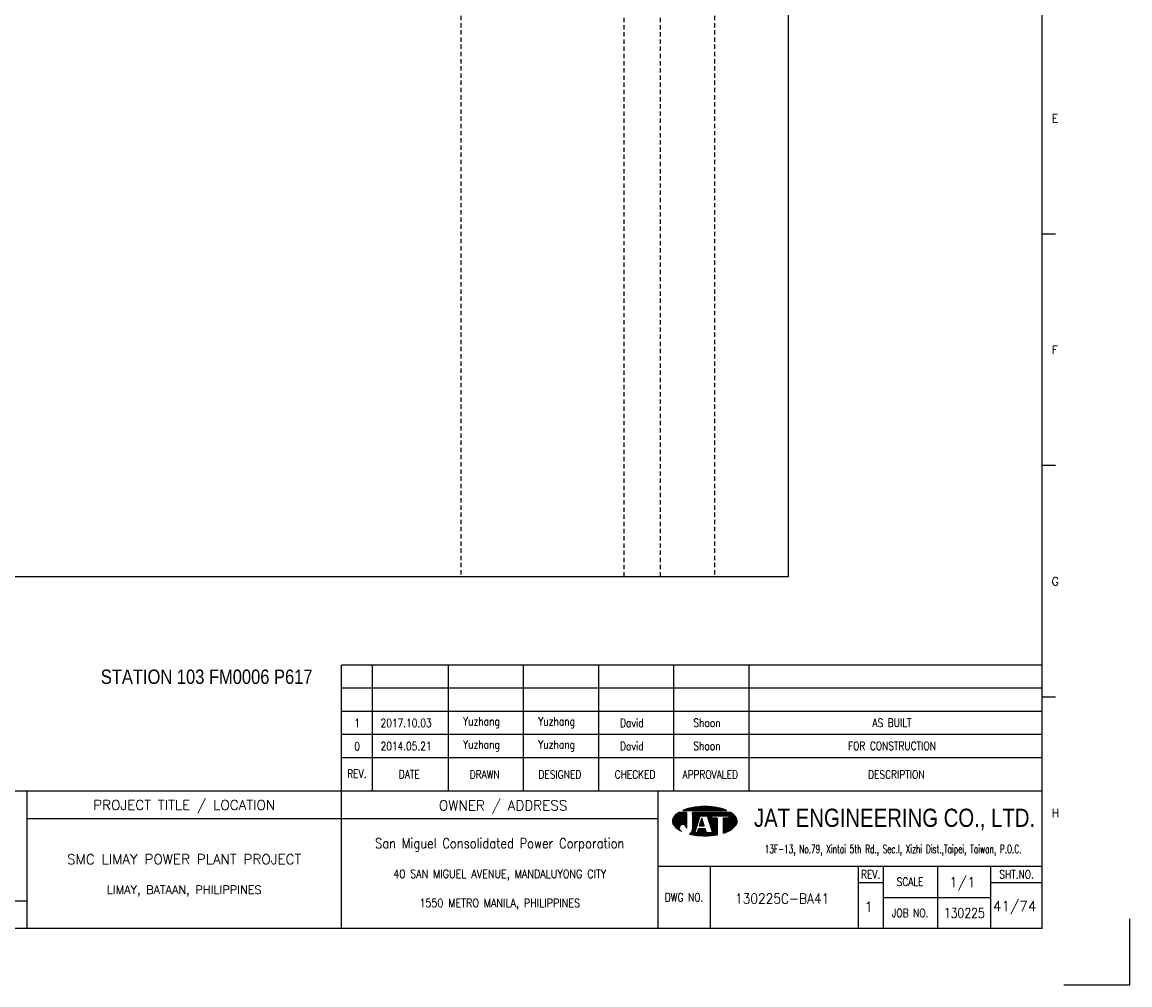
# Model space of a CAD drawing. Extents: x 1463 to 2429, y -93 to 589.
# Tile 3 of 4: x 2044 to 2429, y -93 to 241. Entities that reach past the tile are written whole.
import ezdxf
from ezdxf.enums import TextEntityAlignment as Align

# ---------------------------------------------------------------- set-up
doc = ezdxf.new("R2010")
doc.units = 0
doc.header["$MEASUREMENT"] = 0
doc.linetypes.add('HIDDEN', pattern=[4, 1.5, -1, 1.5])
doc.layers.get('0').update_dxf_attribs({"linetype": 'CONTINUOUS'})
doc.layers.get('DEFPOINTS').update_dxf_attribs({"linetype": 'CONTINUOUS'})
for name, color, linetype in [('B_DIM', 7, 'CONTINUOUS'), ('CON', 4, 'CONTINUOUS'), ('DCS', 7, 'CONTINUOUS'), ('HID', 2, 'HIDDEN'), ('T', 2, 'CONTINUOUS'), ('TEXT', 7, 'CONTINUOUS'), ('圖框CON', 4, 'CONTINUOUS'), ('框線', 6, 'CONTINUOUS')]:
    doc.layers.add(name, color=color, linetype=linetype)
doc.styles.add('AEH', font='simplex', dxfattribs={"width": 0.8, "bigfont": 'ae'})
doc.styles.add('DAYUKP', font='complex', dxfattribs={"bigfont": 'DAYUKP.SHX'})
doc.styles.add('E2', font='simplex.shx', dxfattribs={"height": 2})
doc.styles.add('E3', font='simplex.shx', dxfattribs={"height": 3})
doc.styles.add('ROMANS', font='romans', dxfattribs={"width": 0.8})
doc.styles.add('style3', font='ARIALN.TTF')
doc.styles.add('WMF-Arial0', font='arial.ttf')

# ---------------------------------------------------------------- blocks, each defined once
blk = doc.blocks.new('1880-TITLE_BLK')
at = {"layer": 'TEXT', "color": 2, "linetype": 'Continuous', "style": 'E3'}
for tag, p in [('SCALE', (790.95, 31.17)), ('DWG_NO', (736.41, 26.44)), ('REV', (762.59, 23.97)), ('SHT_NO', (806.74, 23.97))]:
    blk.add_attdef(tag, text='', height=3, dxfattribs=at).set_placement(p, align=Align.MIDDLE)
at = {"layer": 'TEXT', "linetype": 'Continuous', "style": 'E2', "width": 0.6}
for tag, p in [('REV_DATE', (418.65, 19.76)), ('APPR_DATE', (492.93, 19.76))]:
    blk.add_attdef(tag, text='', height=2, dxfattribs=at).set_placement(p, align=Align.MIDDLE_LEFT)
blk = doc.blocks.new('1')
at = {"layer": 'B_DIM'}
for p, q in [((2181.53, 118.11), (1938.08, 118.11)), ((1938.08, 74.29), (1938.08, 118.11)), ((1948.92, 74.29), (1948.92, 118.11)), ((1975.28, 74.29), (1975.28, 118.11)), ((2001.39, 74.29), (2001.39, 118.11)), ((2027.5, 74.29), (2027.5, 118.11)), ((2053.62, 74.29), (2053.62, 118.11)), ((2079.73, 74.29), (2079.73, 118.11)), ((2181.53, 110.07), (1938.08, 110.07)), ((1938.08, 77.93), (1938.08, 104.33)), ((2181.53, 102.03), (1938.08, 102.03)), ((2181.53, 93.99), (1938.08, 93.99)), ((2181.53, 85.95), (1938.08, 85.95))]:
    blk.add_line(p, q, dxfattribs=at)
at = {"layer": 'DEFPOINTS'}
blk.add_lwpolyline([(2189, 7.08), (2211.97, 7.08), (2211.97, 30.05)], dxfattribs=at)
at = {"layer": 'T', "color": 0, "lineweight": -3}
for p, q in [((2053.09, 63.82), (2056.14, 66.87)), ((2053.09, 64.04), (2055.92, 66.87)), ((2053.11, 63.62), (2056.36, 66.87)), ((2053.12, 64.29), (2055.7, 66.87)), ((2053.14, 63.43), (2056.58, 66.87)), ((2053.18, 63.25), (2056.8, 66.87)), ((2053.18, 64.57), (2055.47, 66.87)), ((2053.24, 63.08), (2057.03, 66.87)), ((2053.29, 64.91), (2055.25, 66.87)), ((2053.3, 62.92), (2057.25, 66.87)), ((2053.37, 62.77), (2057.47, 66.87)), ((2053.45, 62.63), (2057.69, 66.87)), ((2053.54, 62.5), (2057.91, 66.86)), ((2053.61, 65.45), (2054.47, 66.31)), ((2053.64, 62.37), (2057.91, 66.64)), ((2053.74, 62.25), (2057.91, 66.42)), ((2053.84, 62.14), (2057.91, 66.2)), ((2053.95, 62.02), (2057.91, 65.98)), ((2054.07, 61.91), (2057.91, 65.75)), ((2054.18, 61.8), (2057.91, 65.53)), ((2056.94, 67.67), (2057.09, 67.82)), ((2057.16, 67.67), (2057.44, 67.95)), ((2057.39, 67.67), (2057.78, 68.07)), ((2057.61, 67.67), (2058.11, 68.18)), ((2057.83, 67.67), (2058.43, 68.27)), ((2058.05, 67.67), (2058.73, 68.35)), ((2058.27, 67.67), (2059.03, 68.43)), ((2058.49, 67.67), (2059.32, 68.49)), ((2058.72, 67.67), (2059.6, 68.55)), ((2058.94, 67.67), (2059.87, 68.6)), ((2059.16, 67.67), (2060.14, 68.65)), ((2059.38, 67.67), (2060.41, 68.7)), ((2059.6, 67.67), (2060.67, 68.74)), ((2059.82, 67.67), (2060.93, 68.77)), ((2060.05, 67.67), (2061.18, 68.81)), ((2060.05, 63.24), (2063.68, 66.87)), ((2060.05, 63.46), (2063.46, 66.87)), ((2060.05, 63.68), (2063.23, 66.87)), ((2060.05, 63.9), (2063.01, 66.87)), ((2060.05, 64.13), (2062.79, 66.87)), ((2060.05, 64.35), (2062.57, 66.87)), ((2060.05, 64.57), (2062.35, 66.87)), ((2060.05, 64.79), (2062.13, 66.87)), ((2060.05, 65.01), (2061.9, 66.87)), ((2060.05, 65.23), (2061.68, 66.87)), ((2060.05, 65.46), (2061.46, 66.87)), ((2060.05, 66.12), (2060.79, 66.87)), ((2060.05, 66.34), (2060.57, 66.87)), ((2060.05, 66.56), (2060.35, 66.87)), ((2060.05, 66.79), (2060.13, 66.87)), ((2060.05, 65.68), (2061.24, 66.87)), ((2060.05, 65.9), (2061.02, 66.87)), ((2060.05, 63.02), (2062.67, 65.64)), ((2060.27, 67.67), (2061.44, 68.84)), ((2060.49, 67.67), (2061.69, 68.87)), ((2060.71, 67.67), (2061.93, 68.89)), ((2060.93, 67.67), (2062.18, 68.91)), ((2061.15, 67.67), (2062.42, 68.93)), ((2061.38, 67.67), (2062.66, 68.95)), ((2061.6, 67.67), (2062.89, 68.97)), ((2061.82, 67.67), (2063.13, 68.98)), ((2062.04, 67.67), (2063.36, 68.99)), ((2062.26, 67.67), (2063.59, 69)), ((2062.48, 67.67), (2063.82, 69)), ((2062.71, 67.67), (2064.04, 69.01)), ((2062.83, 65.8), (2063.9, 66.87)), ((2062.93, 67.67), (2064.27, 69.01)), ((2063.05, 65.8), (2064.12, 66.87)), ((2063.15, 67.67), (2064.49, 69.01)), ((2063.27, 65.8), (2064.34, 66.87)), ((2063.37, 67.67), (2064.71, 69.01)), ((2063.49, 65.8), (2064.56, 66.87)), ((2063.59, 67.67), (2064.92, 69)), ((2063.72, 65.8), (2064.79, 66.87)), ((2063.81, 67.67), (2065.14, 69)), ((2063.94, 65.8), (2065.01, 66.87)), ((2064.04, 67.67), (2065.35, 68.99)), ((2064.16, 65.8), (2065.23, 66.87)), ((2064.26, 67.67), (2065.56, 68.98)), ((2064.38, 65.8), (2065.45, 66.87)), ((2064.48, 67.67), (2065.78, 68.97)), ((2064.6, 65.8), (2065.67, 66.87)), ((2064.7, 67.67), (2065.98, 68.95)), ((2064.82, 65.8), (2065.89, 66.87)), ((2064.92, 67.67), (2066.19, 68.94)), ((2065.05, 65.8), (2066.12, 66.87)), ((2065.14, 67.67), (2066.4, 68.92)), ((2065.16, 65.69), (2066.34, 66.87)), ((2065.22, 65.53), (2066.56, 66.87)), ((2065.27, 65.36), (2066.78, 66.87)), ((2065.32, 65.19), (2067, 66.87)), ((2065.37, 67.67), (2066.6, 68.9)), ((2065.38, 65.02), (2067.22, 66.87)), ((2065.43, 64.85), (2067.45, 66.87)), ((2065.48, 64.69), (2067.67, 66.87)), ((2065.54, 64.52), (2066.74, 65.71)), ((2065.59, 67.67), (2066.8, 68.88)), ((2065.59, 64.35), (2066.74, 65.49)), ((2065.81, 67.67), (2067, 68.86)), ((2066.03, 67.67), (2067.2, 68.84)), ((2066.25, 67.67), (2067.4, 68.82)), ((2066.47, 67.67), (2067.6, 68.79)), ((2066.7, 67.67), (2067.79, 68.77)), ((2066.82, 65.8), (2067.89, 66.87)), ((2066.92, 67.67), (2067.98, 68.74)), ((2067.04, 65.8), (2068.11, 66.87)), ((2067.14, 67.67), (2068.18, 68.71)), ((2067.26, 65.8), (2068.33, 66.87)), ((2067.36, 67.67), (2068.37, 68.68)), ((2067.48, 65.8), (2068.55, 66.87)), ((2067.58, 67.67), (2068.56, 68.64)), ((2067.71, 65.8), (2068.78, 66.87)), ((2067.81, 67.67), (2068.75, 68.61)), ((2067.93, 65.8), (2069, 66.87)), ((2068.03, 67.67), (2068.93, 68.58)), ((2068.15, 65.8), (2069.22, 66.87)), ((2068.25, 67.67), (2069.12, 68.54)), ((2068.37, 65.8), (2069.44, 66.87)), ((2068.47, 67.67), (2069.3, 68.5)), ((2068.59, 65.8), (2069.66, 66.87)), ((2068.69, 67.67), (2069.48, 68.46)), ((2068.81, 65.8), (2069.88, 66.87)), ((2068.91, 67.67), (2069.66, 68.42)), ((2069.04, 65.8), (2070.11, 66.87)), ((2069.14, 67.67), (2069.84, 68.37)), ((2069.26, 65.8), (2070.33, 66.87)), ((2069.36, 67.67), (2070.01, 68.33)), ((2069.48, 65.8), (2070.55, 66.87)), ((2069.58, 67.67), (2070.19, 68.28)), ((2069.7, 65.8), (2070.77, 66.87)), ((2069.8, 67.67), (2070.36, 68.23)), ((2069.92, 65.8), (2070.99, 66.87)), ((2070.02, 67.67), (2070.53, 68.18)), ((2070.14, 65.8), (2071.21, 66.87)), ((2070.24, 67.67), (2070.7, 68.13)), ((2070.37, 65.8), (2071.44, 66.87)), ((2070.47, 67.67), (2070.87, 68.07)), ((2070.59, 65.8), (2071.66, 66.87)), ((2070.69, 67.67), (2071.03, 68.02)), ((2070.75, 63.08), (2074.07, 66.4)), ((2070.75, 62.86), (2074.19, 66.3)), ((2070.75, 62.63), (2074.31, 66.2)), ((2070.75, 62.41), (2074.43, 66.09)), ((2070.75, 62.19), (2074.54, 65.98)), ((2070.75, 61.97), (2074.66, 65.87)), ((2070.75, 61.75), (2074.77, 65.76)), ((2070.75, 61.53), (2074.87, 65.65)), ((2070.75, 61.3), (2074.98, 65.53)), ((2070.81, 65.8), (2071.88, 66.87)), ((2070.91, 67.67), (2071.2, 67.96)), ((2071.03, 65.8), (2072.1, 66.87)), ((2071.13, 67.67), (2071.36, 67.9)), ((2071.25, 65.8), (2072.32, 66.87)), ((2071.35, 67.67), (2071.52, 67.84)), ((2071.47, 65.8), (2072.54, 66.87)), ((2071.57, 67.67), (2071.68, 67.77)), ((2071.7, 65.8), (2072.77, 66.87)), ((2071.8, 67.67), (2071.83, 67.71)), ((2071.92, 65.8), (2072.99, 66.87)), ((2072.14, 65.8), (2073.21, 66.87)), ((2072.36, 65.8), (2073.43, 66.87)), ((2072.58, 65.8), (2073.57, 66.78)), ((2072.62, 65.62), (2073.7, 66.69)), ((2072.62, 65.39), (2073.83, 66.6)), ((2072.62, 65.17), (2073.95, 66.5)), ((2054.29, 61.7), (2057.91, 65.31)), ((2054.41, 61.59), (2057.91, 65.09)), ((2054.53, 61.49), (2057.91, 64.87)), ((2054.65, 61.39), (2057.91, 64.65)), ((2054.78, 61.29), (2055.59, 62.11)), ((2054.9, 61.2), (2055.48, 61.77)), ((2056.12, 62.63), (2057.91, 64.42)), ((2056.46, 62.75), (2057.91, 64.2)), ((2056.7, 62.77), (2057.91, 63.98)), ((2056.9, 62.75), (2057.91, 63.76)), ((2057.08, 62.71), (2057.91, 63.54)), ((2057.23, 62.64), (2057.91, 63.32)), ((2057.37, 62.56), (2057.91, 63.09)), ((2057.5, 62.46), (2057.91, 62.87)), ((2057.61, 62.35), (2057.91, 62.65)), ((2057.7, 62.23), (2057.91, 62.43)), ((2057.79, 62.09), (2057.91, 62.21)), ((2057.85, 61.93), (2057.91, 61.99)), ((2057.89, 61.75), (2057.91, 61.76)), ((2059.09, 59.4), (2061.43, 61.74)), ((2059.86, 60.39), (2061.54, 62.07)), ((2059.98, 60.73), (2061.64, 62.39)), ((2060.03, 61), (2061.74, 62.72)), ((2060.05, 62.8), (2062.57, 65.32)), ((2060.05, 62.57), (2062.47, 64.99)), ((2060.05, 62.35), (2062.36, 64.67)), ((2060.05, 62.13), (2062.26, 64.34)), ((2060.05, 61.91), (2062.16, 64.02)), ((2060.05, 61.69), (2062.05, 63.69)), ((2060.05, 61.46), (2061.95, 63.37)), ((2062.45, 62.32), (2063.71, 63.57)), ((2062.5, 62.58), (2063.65, 63.74)), ((2062.6, 62.91), (2063.6, 63.91)), ((2062.68, 62.32), (2063.76, 63.4)), ((2062.7, 63.23), (2063.55, 64.08)), ((2062.8, 63.56), (2063.49, 64.25)), ((2062.9, 62.32), (2063.81, 63.24)), ((2062.91, 63.88), (2063.44, 64.42)), ((2063.01, 64.2), (2063.39, 64.58)), ((2063.11, 64.53), (2063.33, 64.75)), ((2063.12, 62.32), (2063.87, 63.07)), ((2063.21, 64.85), (2063.28, 64.92)), ((2063.34, 62.32), (2063.92, 62.9)), ((2063.56, 62.32), (2063.97, 62.73)), ((2063.78, 62.32), (2064.03, 62.56)), ((2064.01, 62.32), (2064.08, 62.39)), ((2065.65, 64.18), (2066.74, 65.27)), ((2065.7, 64.01), (2066.74, 65.05)), ((2065.75, 63.84), (2066.9, 65)), ((2065.81, 63.68), (2067.12, 65)), ((2065.86, 63.51), (2067.35, 65)), ((2065.91, 63.34), (2067.57, 65)), ((2065.97, 63.17), (2067.79, 65)), ((2066.02, 63), (2068.01, 65)), ((2066.07, 62.84), (2068.23, 65)), ((2066.13, 62.67), (2068.46, 65)), ((2066.18, 62.5), (2068.61, 64.93)), ((2066.23, 62.33), (2068.61, 64.71)), ((2066.29, 62.16), (2068.61, 64.48)), ((2066.34, 61.99), (2068.61, 64.26)), ((2066.39, 61.83), (2068.61, 64.04)), ((2066.45, 61.66), (2068.61, 63.82)), ((2066.5, 61.49), (2068.61, 63.6)), ((2066.56, 61.32), (2068.61, 63.38)), ((2066.61, 61.15), (2068.61, 63.15)), ((2066.66, 60.99), (2068.61, 62.93)), ((2066.72, 60.82), (2068.61, 62.71)), ((2066.77, 60.65), (2068.61, 62.49)), ((2066.82, 60.48), (2068.61, 62.27)), ((2066.88, 60.31), (2068.61, 62.05)), ((2066.93, 60.14), (2068.61, 61.82)), ((2066.98, 59.98), (2068.61, 61.6)), ((2070.75, 61.08), (2075.08, 65.41)), ((2070.75, 60.86), (2075.17, 65.28)), ((2070.75, 60.64), (2075.25, 65.14)), ((2070.75, 63.96), (2071.78, 65)), ((2070.75, 63.74), (2072, 65)), ((2070.75, 63.52), (2072.22, 65)), ((2070.75, 63.3), (2072.45, 65)), ((2070.75, 64.41), (2071.34, 65)), ((2070.75, 64.19), (2071.56, 65)), ((2070.75, 64.85), (2070.89, 65)), ((2070.75, 64.63), (2071.12, 65)), ((2070.75, 60.42), (2075.33, 64.99)), ((2070.75, 60.2), (2075.39, 64.84)), ((2070.75, 59.97), (2075.45, 64.67)), ((2070.75, 59.75), (2075.5, 64.5)), ((2071.07, 59.85), (2075.53, 64.32)), ((2071.42, 59.97), (2075.56, 64.12)), ((2071.78, 60.12), (2075.57, 63.9)), ((2072.17, 60.28), (2075.55, 63.67)), ((2072.59, 60.48), (2075.51, 63.4)), ((2073.08, 60.75), (2075.42, 63.1)), ((2073.74, 61.19), (2075.24, 62.69)), ((2055.03, 61.11), (2055.46, 61.53)), ((2055.16, 61.01), (2055.47, 61.33)), ((2055.3, 60.93), (2055.52, 61.15)), ((2055.43, 60.84), (2055.59, 60.99)), ((2055.57, 60.76), (2055.67, 60.85)), ((2055.71, 60.67), (2055.76, 60.73)), ((2055.85, 60.59), (2055.88, 60.62)), ((2056, 60.52), (2056, 60.52)), ((2056.14, 60.44), (2056.14, 60.44)), ((2057.91, 61.54), (2057.91, 61.55)), ((2059.28, 59.36), (2061.33, 61.42)), ((2059.46, 59.32), (2061.23, 61.09)), ((2059.64, 59.29), (2061.12, 60.77)), ((2059.83, 59.25), (2061.02, 60.44)), ((2060.02, 59.22), (2060.92, 60.12)), ((2060.05, 61.24), (2060.05, 61.24)), ((2060.21, 59.19), (2060.93, 59.91)), ((2060.4, 59.16), (2061.15, 59.91)), ((2060.59, 59.13), (2061.38, 59.91)), ((2060.78, 59.1), (2061.6, 59.91)), ((2060.98, 59.07), (2063.16, 61.25)), ((2061.17, 59.04), (2063.38, 61.25)), ((2061.37, 59.02), (2063.6, 61.25)), ((2061.57, 59), (2063.82, 61.25)), ((2061.68, 59.99), (2062.94, 61.25)), ((2061.77, 58.97), (2064.04, 61.25)), ((2061.78, 60.32), (2062.71, 61.25)), ((2061.88, 60.64), (2062.49, 61.25)), ((2061.97, 58.95), (2064.27, 61.25)), ((2061.99, 60.96), (2062.27, 61.25)), ((2062.17, 58.94), (2064.45, 61.21)), ((2062.38, 58.92), (2064.51, 61.05)), ((2062.58, 58.9), (2064.56, 60.88)), ((2062.79, 58.89), (2064.61, 60.71)), ((2063, 58.88), (2064.67, 60.54)), ((2063.21, 58.87), (2064.72, 60.37)), ((2063.43, 58.86), (2064.77, 60.2)), ((2063.64, 58.85), (2064.82, 60.03)), ((2063.86, 58.85), (2064.92, 59.91)), ((2064.08, 58.84), (2065.15, 59.91)), ((2064.3, 58.84), (2065.37, 59.91)), ((2064.52, 58.84), (2065.59, 59.91)), ((2064.74, 58.85), (2065.81, 59.91)), ((2064.97, 58.85), (2066.03, 59.91)), ((2065.2, 58.86), (2066.25, 59.91)), ((2065.43, 58.87), (2066.48, 59.91)), ((2065.66, 58.88), (2066.7, 59.91)), ((2065.9, 58.89), (2066.92, 59.91)), ((2066.14, 58.91), (2068.61, 61.38)), ((2066.38, 58.93), (2068.61, 61.16)), ((2066.62, 58.95), (2068.61, 60.94)), ((2066.87, 58.97), (2068.61, 60.72)), ((2067.11, 59), (2068.61, 60.49)), ((2067.37, 59.03), (2068.61, 60.27)), ((2067.62, 59.06), (2068.61, 60.05)), ((2067.88, 59.1), (2068.61, 59.83)), ((2068.14, 59.14), (2068.61, 59.61)), ((2068.4, 59.18), (2068.61, 59.38))]:
    blk.add_line(p, q, dxfattribs=at)
at = {"layer": 'T', "lineweight": -3}
for p, q in [((2057.91, 66.87), (2055.21, 66.87)), ((2056.73, 67.67), (2071.93, 67.67)), ((2057.91, 66.87), (2057.91, 61.52)), ((2073.45, 66.87), (2060.05, 66.87)), ((2060.05, 66.33), (2060.05, 66.87)), ((2060.05, 66.87), (2060.05, 61.23)), ((2060.85, 59.91), (2062.72, 65.8)), ((2062.72, 65.8), (2065.13, 65.8)), ((2063.79, 65.8), (2065.13, 65.8)), ((2065.13, 65.8), (2067, 59.91)), ((2066.74, 65.8), (2072.62, 65.8)), ((2066.74, 65), (2066.74, 65.8)), ((2072.62, 65.8), (2072.62, 65)), ((2061.8, 63.05), (2060.05, 61.24)), ((2063.26, 65), (2062.41, 62.32)), ((2062.41, 62.32), (2064.1, 62.32)), ((2064.1, 62.32), (2063.26, 65)), ((2068.61, 65), (2066.74, 65)), ((2068.61, 65), (2068.61, 59.21)), ((2072.62, 65), (2070.75, 65)), ((2070.75, 65), (2070.75, 59.74)), ((2061.65, 59.91), (2060.85, 59.91)), ((2062.08, 61.25), (2061.65, 59.91)), ((2064.44, 61.25), (2062.08, 61.25)), ((2064.86, 59.91), (2064.44, 61.25)), ((2067, 59.91), (2064.86, 59.91))]:
    blk.add_line(p, q, dxfattribs=at)
for centre, major_axis, start_param, end_param in [((2055.58, 63.92), (1.76, 1.76), 1.614811, 2.356194), ((2059.72, 60.14), (-5.73, 5.73), 6.088179, 6.3272), ((2062.5, 54), (-10.49, 10.49), 5.683021, 5.897183), ((2064.33, 44.23), (-17.52, 17.52), 5.497787, 5.683021), ((2064.33, 44.23), (17.52, 17.52), 0.600164, 0.785398), ((2066.16, 54), (10.49, 10.49), 0.386002, 0.600164), ((2068.93, 60.14), (-5.73, 5.73), 4.668374, 4.907395), ((2073.07, 63.92), (-1.76, 1.76), 3.926991, 4.668374), ((2055.58, 63.92), (-1.76, 1.76), 0.785398, 1.526782), ((2059.72, 67.71), (5.73, 5.73), 3.097578, 3.478972), ((2056.68, 61.54), (-0.868, 0.868), 3.906164, 8.245601), ((2068.93, 67.71), (-5.73, 5.73), 2.781027, 3.185607), ((2073.07, 63.92), (1.76, 1.76), 4.756403, 5.497787), ((2057.88, 61.28), (1.53, 1.53), 4.470635, 5.546585), ((2064.33, 83.62), (17.52, 17.52), 3.710226, 3.926991), ((2064.33, 83.62), (17.52, 17.52), 3.926991, 4.100643), ((2066.16, 73.85), (-10.49, 10.49), 2.670765, 2.781027)]:
    blk.add_ellipse(centre, major_axis=major_axis, ratio=1, start_param=start_param, end_param=end_param, dxfattribs=at)
at = {"layer": '圖框CON'}
for p, q in [((2186.14, 267.8), (2181.53, 267.8)), ((2186.14, 187.4), (2181.53, 187.4)), ((2186.14, 107), (2181.53, 107)), ((2048.1, 48.3), (2181.53, 48.3)), ((2066.14, 48.3), (2066.14, 26.6)), ((2117.55, 48.3), (2117.55, 26.6)), ((2126.28, 48.3), (2126.28, 26.6)), ((2145.25, 26.6), (2145.25, 48.3)), ((2163.72, 26.6), (2163.72, 48.3)), ((2117.55, 42.62), (2126.28, 42.62)), ((2163.72, 42.62), (2181.53, 42.62)), ((2126.28, 37.45), (2163.72, 37.45))]:
    blk.add_line(p, q, dxfattribs=at)
for points in [[(1828.89, 26.6), (1828.89, 74.29)], [(1938.08, 26.6), (1938.08, 74.29)], [(2048.1, 26.6), (2048.1, 74.29)], [(2048.1, 64.75), (1828.89, 64.75)], [(1828.89, 36.15), (1802.67, 36.15), (1651.45, 36.15)]]:
    blk.add_lwpolyline(points, dxfattribs=at)
at = {"layer": '框線'}
for p, q in [((2181.53, 26.6), (2181.53, 669.81)), ((2181.53, 74.29), (1308.62, 74.29)), ((2181.53, 26.6), (1308.62, 26.6))]:
    blk.add_line(p, q, dxfattribs=at)
at = {"style": 'DAYUKP'}
for s, p in [('E', (2184.79, 307.99)), ('F', (2184.79, 227.59)), ('G', (2184.79, 147.19)), ('H', (2184.79, 66.79))]:
    blk.add_text(s, height=2.87, dxfattribs=at).set_placement(p, align=Align.MIDDLE_LEFT)
at = {"style": 'WMF-Arial0', "width": 0.8}
blk.add_text('JAT ENGINEERING CO., LTD.', height=6.3172, dxfattribs=at).set_placement((2130.24, 64.55), align=Align.MIDDLE)
at = {"color": 2, "ltscale": 500, "style": 'ROMANS', "width": 0.85}
blk.add_text('San Miguel Consolidated Power Corporation', height=3.4457, dxfattribs=at).set_placement((1993.09, 56.23), align=Align.MIDDLE_CENTER)
at = {"color": 2, "ltscale": 500, "style": 'ROMANS'}
for s, height, p in [('SMC LIMAY POWER PLANT PROJECT', 3.4457, (1883.48, 50.7)), ('LIMAY, BATAAN, PHILIPPINES', 2.8714, (1883.48, 40.08))]:
    blk.add_text(s, height=height, dxfattribs=at).set_placement(p, align=Align.MIDDLE_CENTER)
at = {"color": 4, "ltscale": 500, "style": 'ROMANS', "width": 0.85}
for s, p in [('40 SAN MIGUEL AVENUE, MANDALUYONG CITY', (1993.09, 45.61)), ('1550 METRO MANILA, PHILIPPINES', (1993.09, 35.51))]:
    blk.add_text(s, height=2.8714, dxfattribs=at).set_placement(p, align=Align.MIDDLE_CENTER)
at = {"layer": 'B_DIM', "style": 'AEH', "width": 0.8}
for s, height, p in [('REV.', 2.871, (1943.45, 80.37)), ('DATE', 2.871, (1961.68, 80.21)), ('DRAWN', 2.871, (1987.87, 80.12)), ('DESIGNED', 2.871, (2013.98, 80.12)), ('CHECKED', 2.871, (2040.1, 80.12)), ('APPROVALED', 2.871, (2066.21, 80.12)), ('DESCRIPTION', 2.8714, (2130.87, 80.12))]:
    blk.add_text(s, height=height, dxfattribs=at).set_placement(p, align=Align.MIDDLE)
at = {"layer": 'HID', "ltscale": 500, "style": 'ROMANS'}
for s, p in [('PROJECT TITLE / LOCATION', (1883.48, 69.28)), ('OWNER / ADDRESS', (1994.25, 69.12))]:
    blk.add_text(s, height=3.4457, dxfattribs=at).set_placement(p, align=Align.MIDDLE)
at = {"layer": 'HID', "color": 7, "style": 'ROMANS', "width": 0.8}
for s, p in [('REV.', (2121.92, 45.46)), ('SHT.NO.', (2172.62, 45.46)), ('SCALE', (2135.64, 42.87)), ('DWG NO.', (2057.12, 37.45)), ('JOB NO.', (2135.64, 32.03))]:
    blk.add_text(s, height=2.871, dxfattribs=at).set_placement(p, align=Align.MIDDLE)
at = {"layer": 'T', "color": 2, "ltscale": 500, "style": 'ROMANS', "width": 0.65}
blk.add_text('13F-13, No.79, Xintai 5th Rd., Sec.I, Xizhi Dist.,Taipei, Taiwan, P.O.C.', height=2.8714, dxfattribs=at).set_placement((2129.74, 52.81), align=Align.CENTER)

msp = doc.modelspace()

# ---------------------------------------------------------------- linework, layer by layer
at = {"layer": 'CON'}
msp.add_lwpolyline([(1596.2, 548.31), (2310.2, 548.31), (2310.2, 48.51), (1596.2, 48.51)], close=True, dxfattribs=at)
at = {"layer": 'HID'}
for p, q in [((2196.45, 548.31), (2196.45, 48.51)), ((2253.15, 547.61), (2253.15, 48.51)), ((2265.75, 547.61), (2265.75, 48.51)), ((2284.65, 548.31), (2284.65, 48.51))]:
    msp.add_line(p, q, dxfattribs=at)

# ---------------------------------------------------------------- block references
msp.add_blockref('1', (216.93, -100.27))
at = {"layer": 'TEXT', "color": 0}
ref = msp.add_blockref('1880-TITLE_BLK', (1462.28, -93.61), dxfattribs=dict(at, xscale=1.148576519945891, yscale=1.148576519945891, zscale=1.148576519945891))
ref.add_attrib('DWG_NO', '130225C-BA41', dxfattribs={"color": 2, "linetype": 'Continuous', "height": 3.4457, "style": 'E3', "width": 0.9}).set_placement((2308.11, -63.24), align=Align.MIDDLE)
ref.add_attrib('REV', '1', dxfattribs={"color": 2, "linetype": 'Continuous', "height": 3.45, "style": 'E3'}).set_placement((2338.18, -66.08), align=Align.MIDDLE)
ref.add_attrib('SCALE', '1/1', dxfattribs={"color": 2, "linetype": 'Continuous', "height": 3.446, "style": 'E3'}).set_placement((2370.74, -57.82), align=Align.MIDDLE)
ref.add_attrib('SHT_NO', '41/74', dxfattribs={"color": 2, "linetype": 'Continuous', "height": 3.446, "style": 'E3'}).set_placement((2388.89, -66.08), align=Align.MIDDLE)

# ---------------------------------------------------------------- texts
at = {"layer": 'DCS', "linetype": 'ByBlock', "style": 'style3'}
msp.add_text('STATION 103 FM0006 P617', height=5, dxfattribs=at).set_placement((2071.44, 11.3))
at = {"layer": 'T', "style": 'AEH', "width": 0.8}
for s, height, p in [('1', 2.87, (2160.47, -2.3)), ('2017.10.03', 2.871, (2177.47, -2.26)), ('Yuzhang', 2.871, (2203.67, -2.18)), ('Yuzhang', 2.871, (2229.78, -2.18)), ('David', 2.871, (2255.9, -2.18)), ('Shoon', 2.871, (2282.01, -2.18)), ('AS BUILT', 2.871, (2346.28, -2.18)), ('0', 2.87, (2160.47, -10.34)), ('2014.05.21', 2.871, (2177.47, -10.3)), ('Yuzhang', 2.871, (2203.67, -10.22)), ('Yuzhang', 2.871, (2229.78, -10.22)), ('David', 2.871, (2255.9, -10.22)), ('Shoon', 2.871, (2282.01, -10.22)), ('FOR CONSTRUCTION', 2.8714, (2346.28, -10.22))]:
    msp.add_text(s, height=height, dxfattribs=at).set_placement(p, align=Align.MIDDLE)
at = {"layer": 'TEXT', "color": 2, "style": 'E3', "width": 0.8}
msp.add_text('130225', height=3.446, dxfattribs=at).set_placement((2371.41, -68.25), align=Align.MIDDLE_CENTER)

doc.saveas('drawing.dxf')
